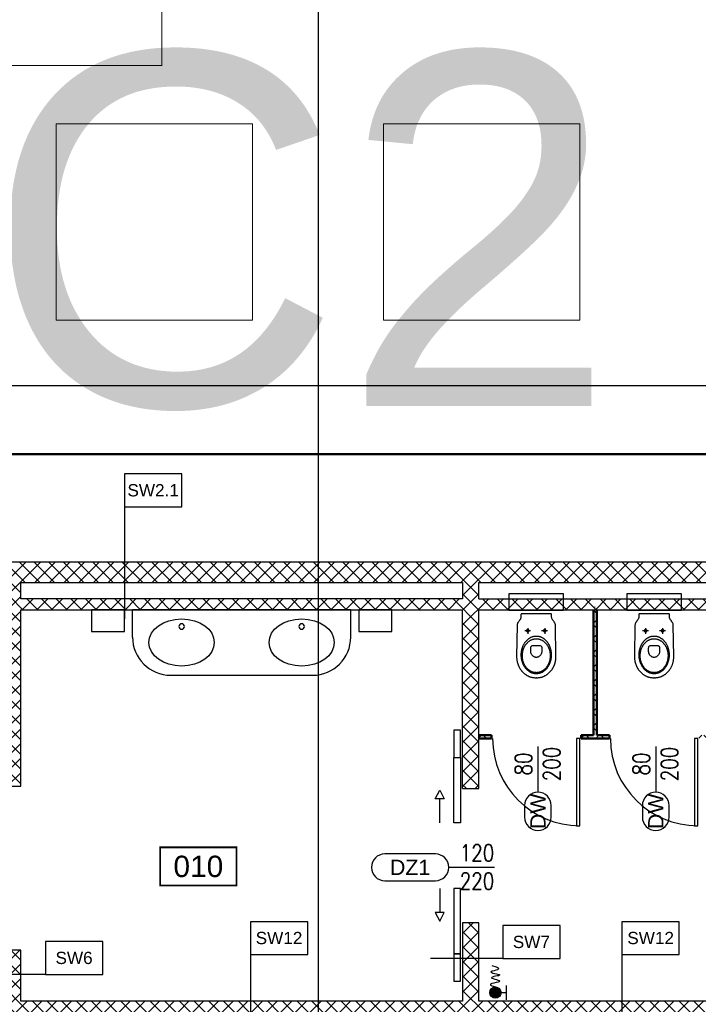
# Model space of a CAD drawing. Header units: centimetres. Extents: x -228435 to 111511, y -89367 to 428125.
# Tile 155 of 216: x -7274 to -1055, y 5328 to 14355. Entities that reach past the tile are written whole.
import ezdxf
from ezdxf.enums import TextEntityAlignment as Align

# ---------------------------------------------------------------- set-up
doc = ezdxf.new("R2010")
doc.units = ezdxf.units.CM
doc.header["$LTSCALE"] = 50
for name, pattern in [('DASHDOT2', [12.7, 6.35, -3.175, 0, -3.175]), ('HIDDEN', [9.525, 6.35, -3.175]), ('HIDDEN2', [4.7625, 3.175, -1.5875]), ('HIDDENX2', [19.05, 12.7, -6.35])]:
    doc.linetypes.add(name, pattern=pattern)
doc.layers.get('0').update_dxf_attribs({"color": 8})
for name, color, linetype in [('ARCH_GK', 8, 'Continuous'), ('ARCH_INFO_AREA_ETYKIETY_200', 8, 'Continuous'), ('ARCH_INFO_ETYK_DRZWI', 8, 'Continuous'), ('ARCH_INFO_KŁADY ŚCIAN', 8, 'HIDDEN2'), ('ARCH_INFO_OPISY_PRZEGRODY', 8, 'Continuous'), ('ARCH_INFO_OSIE_IST', 8, 'DASHDOT2'), ('ARCH_WYPOSAŻENIE_SANITARNE', 8, 'Continuous'), ('ARCH_ŚCIANKI_WC_5', 8, 'Continuous'), ('ARCH_ŚLUSARKA_DRZWI', 8, 'Continuous'), ('bgde-tekst', 7, 'Continuous'), ('bgde_urządzenia', 3, 'Continuous'), ('Osie rzutów$0$ARCH_INFO_OSIE_OPISY_IST', 8, 'Continuous')]:
    doc.layers.add(name, color=color, linetype=linetype)
doc.layers.add('ARCH_SUFITY_PODWIESZANE', color=8, linetype='HIDDENX2', lineweight=9)
doc.styles.add('Arial', font='ARIAL.TTF')
doc.styles.add('Romans', font='Romans.shx')

# ---------------------------------------------------------------- blocks, each defined once
blk = doc.blocks.new('SU Lampy kwadratowe +0')
at = {"layer": 'ARCH_SUFITY_PODWIESZANE', "ltscale": 2.5}
for points in [[(11420, 5840), (11600, 5840), (11600, 5660), (11420, 5660)], [(11720, 5840), (11900, 5840), (11900, 5660), (11720, 5660)]]:
    blk.add_lwpolyline(points, close=True, dxfattribs=at)
blk = doc.blocks.new('DRZWI_DÓŁ 200')
at = {"layer": 'ARCH_INFO_ETYK_DRZWI'}
blk.add_line((0, 0), (0, -60), dxfattribs=at)
blk.add_lwpolyline([(-17.5, -77.5), (-17.5, -92.5, 1), (17.5, -92.5), (17.5, -77.5, 1)], format="xyb", close=True, dxfattribs=at)
at = {"layer": 'ARCH_INFO_ETYK_DRZWI', "style": 'Romans', "width": 0.8}
for tag, p in [('ADS_DRZWI:SZEROKOŚĆ', (-7.9, -23)), ('ADS_DRZWI:WYSOKOŚĆ', (29, -23))]:
    blk.add_attdef(tag, text='', height=22, rotation=90, dxfattribs=at).set_placement(p, align=Align.CENTER)
at = {"layer": 'ARCH_INFO_ETYK_DRZWI', "color": 1, "style": 'Arial'}
blk.add_attdef('ADS_DRZWI:ODPORNOŚĆ_OGNIOWA', text='', height=22, dxfattribs=at).set_placement((-0.1, 13.3), align=Align.BOTTOM_CENTER)
at = {"layer": 'ARCH_INFO_ETYK_DRZWI', "style": 'Arial'}
blk.add_attdef('ADS_DRZWI:SYMBOL', text='', height=20, rotation=90, dxfattribs=at).set_placement((-10, -85), align=Align.TOP_CENTER)
blk = doc.blocks.new('T-drzwi_lewe-200')
at = {"layer": 'ARCH_INFO_ETYK_DRZWI'}
blk.add_line((0, 0), (-60, 0), dxfattribs=at)
blk.add_lwpolyline([(-77.5, 17.5), (-143.7, 17.5, 1), (-143.7, -17.5), (-77.5, -17.5, 1)], format="xyb", close=True, dxfattribs=at)
at = {"layer": 'ARCH_INFO_ETYK_DRZWI', "style": 'Arial'}
blk.add_attdef('ADS_DRZWI:ODPORNOŚĆ_OGNIOWA', text='', height=20, rotation=90, dxfattribs=at).set_placement((56.4, 0.1), align=Align.BOTTOM_CENTER)
at = {"layer": 'ARCH_INFO_ETYK_DRZWI', "style": 'Romans', "width": 0.8}
for tag, p in [('ADS_DRZWI:SZEROKOŚĆ', (-23, 7.9)), ('ADS_DRZWI:WYSOKOŚĆ', (-23, -29))]:
    blk.add_attdef(tag, text='', height=22, dxfattribs=at).set_placement(p, align=Align.CENTER)
at = {"layer": 'ARCH_INFO_ETYK_DRZWI', "style": 'Arial'}
blk.add_attdef('ADS_DRZWI:SYMBOL', text='', height=20, dxfattribs=at).set_placement((-110.6, 0), align=Align.MIDDLE)
blk = doc.blocks.new('WC')
at = {"color": 0, "linetype": 'ByBlock', "lineweight": -2}
blk.add_line((-0.25, 58.5), (0.23, 58.5), dxfattribs=at)
for points in [[(-0.25, 58.5), (-0.49, 58.5), (-0.98, 58.48), (-1.49, 58.46), (-2, 58.42), (-2.52, 58.36), (-3.05, 58.3), (-3.57, 58.21), (-4.09, 58.12), (-4.6, 58), (-5.09, 57.87), (-5.57, 57.72), (-5.96, 57.58), (-6.34, 57.43), (-6.73, 57.27), (-7.1, 57.1), (-7.48, 56.93), (-7.85, 56.74), (-8.22, 56.55), (-8.58, 56.34), (-8.94, 56.13), (-9.29, 55.9), (-9.64, 55.67), (-9.99, 55.43), (-10.33, 55.19), (-10.66, 54.93), (-10.99, 54.66), (-11.32, 54.39), (-11.63, 54.11), (-11.95, 53.82), (-12.25, 53.52), (-12.56, 53.21), (-12.85, 52.9), (-13.14, 52.58), (-13.42, 52.25), (-13.7, 51.91), (-13.96, 51.57), (-14.23, 51.22), (-14.48, 50.86), (-14.73, 50.5), (-14.97, 50.13), (-15.2, 49.75), (-15.42, 49.36), (-15.64, 48.97), (-15.84, 48.57), (-16.04, 48.17), (-16.23, 47.76), (-16.41, 47.34), (-16.59, 46.91), (-16.75, 46.49), (-16.91, 46.05), (-17.05, 45.61), (-17.19, 45.16), (-17.31, 44.71), (-17.43, 44.25), (-17.54, 43.79), (-17.63, 43.32), (-17.72, 42.85), (-17.79, 42.37), (-17.86, 41.88), (-17.91, 41.41), (-17.96, 40.92), (-17.99, 40.42), (-18.01, 39.92), (-18.02, 39.41), (-18.02, 38.9), (-18.02, 38.9), (-17.55, 10.27), (-17.52, 9.83), (-17.44, 9.41), (-17.32, 9), (-17.17, 8.61), (-16.98, 8.24), (-16.77, 7.88), (-16.54, 7.52), (-16.3, 7.17), (-16.04, 6.82), (-15.79, 6.48), (-15.53, 6.13), (-15.27, 5.78), (-15.03, 5.42), (-14.8, 5.06), (-14.6, 4.68), (-14.41, 4.29), (-14.26, 3.89), (-14.15, 3.46), (-14.08, 3.02), (-14.05, 2.55), (-14.05, 0.68), (-13.98, 0.3), (-13.74, 0.07), (-13.23, 0), (-0.01, 0), (13.21, 0), (13.72, 0.07), (13.96, 0.3), (14.03, 0.68), (14.03, 2.55), (14.06, 3.02), (14.13, 3.46), (14.24, 3.89), (14.39, 4.29), (14.57, 4.68), (14.78, 5.06), (15.01, 5.42), (15.25, 5.78), (15.51, 6.13), (15.76, 6.48), (16.02, 6.82), (16.28, 7.17), (16.52, 7.52), (16.75, 7.88), (16.96, 8.24), (17.15, 8.61), (17.3, 9), (17.42, 9.41), (17.5, 9.83), (17.53, 10.27), (17.99, 38.9), (18, 39.41), (17.99, 39.92), (17.97, 40.42), (17.94, 40.92), (17.89, 41.41), (17.84, 41.88), (17.77, 42.37), (17.7, 42.85), (17.61, 43.32), (17.52, 43.79), (17.41, 44.25), (17.29, 44.71), (17.17, 45.16), (17.03, 45.61), (16.89, 46.05), (16.73, 46.49), (16.57, 46.91), (16.39, 47.34), (16.21, 47.76), (16.02, 48.17), (15.82, 48.57), (15.62, 48.97), (15.4, 49.36), (15.18, 49.75), (14.94, 50.13), (14.71, 50.5), (14.46, 50.86), (14.2, 51.22), (13.94, 51.57), (13.68, 51.91), (13.4, 52.25), (13.12, 52.58), (12.83, 52.9), (12.53, 53.21), (12.23, 53.52), (11.93, 53.82), (11.61, 54.11), (11.29, 54.39), (10.97, 54.66), (10.64, 54.93), (10.31, 55.19), (9.97, 55.43), (9.62, 55.67), (9.27, 55.9), (8.92, 56.13), (8.56, 56.34), (8.2, 56.55), (7.83, 56.74), (7.46, 56.93), (7.08, 57.1), (6.7, 57.27), (6.32, 57.43), (5.94, 57.58), (5.55, 57.72), (5.55, 57.72), (5.07, 57.87), (4.58, 58), (4.07, 58.12), (3.55, 58.21), (3.03, 58.3), (2.5, 58.36), (1.98, 58.42), (1.46, 58.46), (0.96, 58.48), (0.46, 58.5), (0.23, 58.5)], [(-7.75, 12.95), (-7.75, 18.26)], [(7.75, 12.95), (7.75, 18.26)], [(-10.36, 15.46), (-4.9, 15.46)], [(5.15, 15.46), (10.6, 15.46)]]:
    blk.add_lwpolyline(points, dxfattribs=at)
for points in [[(-0.01, 20.3), (-0.41, 20.31), (-0.8, 20.33), (-1.19, 20.37), (-1.58, 20.42), (-1.97, 20.48), (-2.35, 20.55), (-2.73, 20.64), (-3.1, 20.75), (-3.48, 20.86), (-3.84, 20.99), (-4.21, 21.13), (-4.56, 21.28), (-4.92, 21.44), (-5.27, 21.62), (-5.61, 21.81), (-5.95, 22.01), (-6.29, 22.22), (-6.62, 22.44), (-6.94, 22.67), (-7.26, 22.91), (-7.58, 23.17), (-7.88, 23.43), (-8.18, 23.71), (-8.48, 23.99), (-8.77, 24.28), (-9.05, 24.58), (-9.33, 24.9), (-9.6, 25.22), (-9.86, 25.55), (-10.11, 25.89), (-10.36, 26.23), (-10.6, 26.59), (-10.84, 26.95), (-11.06, 27.32), (-11.28, 27.7), (-11.49, 28.09), (-11.69, 28.48), (-11.88, 28.89), (-12.07, 29.29), (-12.24, 29.71), (-12.41, 30.13), (-12.57, 30.56), (-12.72, 30.99), (-12.86, 31.43), (-12.99, 31.88), (-13.11, 32.33), (-13.22, 32.79), (-13.32, 33.25), (-13.41, 33.72), (-13.49, 34.19), (-13.56, 34.66), (-13.63, 35.14), (-13.67, 35.63), (-13.71, 36.12), (-13.74, 36.61), (-13.76, 37.11), (-13.76, 37.61), (-13.76, 37.61), (-13.76, 38.11), (-13.74, 38.6), (-13.71, 39.1), (-13.67, 39.59), (-13.63, 40.07), (-13.56, 40.55), (-13.49, 41.03), (-13.41, 41.5), (-13.32, 41.95), (-13.22, 42.42), (-13.11, 42.87), (-12.99, 43.32), (-12.86, 43.77), (-12.72, 44.21), (-12.57, 44.64), (-12.41, 45.07), (-12.24, 45.49), (-12.07, 45.91), (-11.88, 46.32), (-11.69, 46.72), (-11.49, 47.11), (-11.28, 47.5), (-11.06, 47.88), (-10.84, 48.25), (-10.6, 48.61), (-10.36, 48.97), (-10.11, 49.32), (-9.86, 49.65), (-9.6, 49.98), (-9.33, 50.3), (-9.05, 50.62), (-8.77, 50.92), (-8.48, 51.21), (-8.18, 51.5), (-7.88, 51.77), (-7.58, 52.03), (-7.26, 52.29), (-6.94, 52.53), (-6.62, 52.76), (-6.29, 52.98), (-5.95, 53.19), (-5.61, 53.39), (-5.27, 53.58), (-4.92, 53.76), (-4.56, 53.92), (-4.21, 54.07), (-3.84, 54.21), (-3.48, 54.34), (-3.1, 54.46), (-2.73, 54.56), (-2.35, 54.65), (-1.97, 54.72), (-1.58, 54.79), (-1.19, 54.83), (-0.8, 54.87), (-0.41, 54.89), (-0.01, 54.9), (-0.01, 54.9), (0.39, 54.89), (0.78, 54.87), (1.17, 54.83), (1.56, 54.79), (1.95, 54.72), (2.33, 54.65), (2.71, 54.56), (3.08, 54.46), (3.45, 54.34), (3.82, 54.21), (4.18, 54.07), (4.54, 53.92), (4.9, 53.76), (5.25, 53.58), (5.59, 53.39), (5.93, 53.19), (6.27, 52.98), (6.6, 52.76), (6.92, 52.53), (7.24, 52.29), (7.55, 52.03), (7.86, 51.77), (8.16, 51.5), (8.46, 51.21), (8.75, 50.92), (9.03, 50.62), (9.31, 50.3), (9.58, 49.98), (9.84, 49.65), (10.09, 49.32), (10.34, 48.97), (10.58, 48.61), (10.81, 48.25), (11.04, 47.88), (11.26, 47.5), (11.47, 47.11), (11.67, 46.72), (11.86, 46.32), (12.05, 45.91), (12.22, 45.49), (12.39, 45.07), (12.55, 44.64), (12.7, 44.21), (12.84, 43.77), (12.97, 43.32), (13.09, 42.87), (13.2, 42.42), (13.3, 41.95), (13.39, 41.5), (13.47, 41.03), (13.54, 40.55), (13.6, 40.07), (13.65, 39.59), (13.69, 39.1), (13.72, 38.6), (13.74, 38.11), (13.74, 37.61), (13.74, 37.61), (13.74, 37.11), (13.72, 36.61), (13.69, 36.12), (13.65, 35.63), (13.6, 35.14), (13.54, 34.66), (13.47, 34.19), (13.39, 33.72), (13.3, 33.25), (13.2, 32.79), (13.09, 32.33), (12.97, 31.88), (12.84, 31.43), (12.7, 30.99), (12.55, 30.56), (12.39, 30.13), (12.22, 29.71), (12.05, 29.29), (11.86, 28.89), (11.67, 28.48), (11.47, 28.09), (11.26, 27.7), (11.04, 27.32), (10.81, 26.95), (10.58, 26.59), (10.34, 26.23), (10.09, 25.89), (9.84, 25.55), (9.58, 25.22), (9.31, 24.9), (9.03, 24.58), (8.75, 24.28), (8.46, 23.99), (8.16, 23.71), (7.86, 23.43), (7.55, 23.17), (7.24, 22.91), (6.92, 22.67), (6.6, 22.44), (6.27, 22.22), (5.93, 22.01), (5.59, 21.81), (5.25, 21.62), (4.9, 21.44), (4.54, 21.28), (4.18, 21.13), (3.82, 20.99), (3.45, 20.86), (3.08, 20.75), (2.71, 20.64), (2.33, 20.55), (1.95, 20.48), (1.56, 20.42), (1.17, 20.37), (0.78, 20.33), (0.39, 20.31), (-0.01, 20.3)], [(-0.01, 22.76), (-0.41, 22.77), (-0.82, 22.79), (-1.21, 22.83), (-1.61, 22.89), (-2, 22.95), (-2.39, 23.04), (-2.77, 23.13), (-3.15, 23.24), (-3.52, 23.36), (-3.89, 23.5), (-4.26, 23.65), (-4.62, 23.81), (-4.97, 23.99), (-5.32, 24.18), (-5.67, 24.38), (-6.01, 24.59), (-6.34, 24.82), (-6.66, 25.05), (-6.98, 25.3), (-7.3, 25.56), (-7.61, 25.83), (-7.91, 26.11), (-8.2, 26.4), (-8.48, 26.7), (-8.76, 27.01), (-9.03, 27.33), (-9.3, 27.66), (-9.55, 28), (-9.8, 28.35), (-10.04, 28.71), (-10.27, 29.07), (-10.49, 29.45), (-10.7, 29.83), (-10.9, 30.22), (-11.1, 30.62), (-11.28, 31.02), (-11.46, 31.44), (-11.62, 31.85), (-11.78, 32.28), (-11.92, 32.71), (-12.05, 33.15), (-12.18, 33.6), (-12.29, 34.05), (-12.39, 34.5), (-12.48, 34.97), (-12.56, 35.43), (-12.63, 35.91), (-12.68, 36.38), (-12.73, 36.86), (-12.76, 37.35), (-12.78, 37.84), (-12.78, 38.33), (-12.78, 38.33), (-12.78, 38.82), (-12.76, 39.31), (-12.73, 39.8), (-12.68, 40.28), (-12.63, 40.75), (-12.56, 41.23), (-12.48, 41.69), (-12.39, 42.14), (-12.29, 42.6), (-12.18, 43.05), (-12.05, 43.49), (-11.92, 43.93), (-11.78, 44.36), (-11.62, 44.79), (-11.46, 45.21), (-11.28, 45.62), (-11.1, 46.03), (-10.9, 46.42), (-10.7, 46.82), (-10.49, 47.2), (-10.27, 47.57), (-10.04, 47.94), (-9.8, 48.29), (-9.55, 48.64), (-9.3, 48.98), (-9.03, 49.31), (-8.76, 49.63), (-8.48, 49.94), (-8.2, 50.24), (-7.91, 50.54), (-7.61, 50.82), (-7.3, 51.08), (-6.98, 51.34), (-6.66, 51.59), (-6.34, 51.83), (-6.01, 52.05), (-5.67, 52.26), (-5.32, 52.47), (-4.97, 52.65), (-4.62, 52.83), (-4.26, 52.99), (-3.89, 53.14), (-3.52, 53.28), (-3.15, 53.4), (-2.77, 53.51), (-2.39, 53.61), (-2, 53.69), (-1.61, 53.76), (-1.21, 53.81), (-0.82, 53.85), (-0.41, 53.87), (-0.01, 53.88), (-0.01, 53.88), (0.39, 53.87), (0.8, 53.85), (1.19, 53.81), (1.59, 53.76), (1.98, 53.69), (2.37, 53.61), (2.75, 53.51), (3.13, 53.4), (3.5, 53.28), (3.87, 53.14), (4.24, 52.99), (4.6, 52.83), (4.95, 52.65), (5.3, 52.47), (5.65, 52.26), (5.99, 52.05), (6.32, 51.83), (6.64, 51.59), (6.96, 51.34), (7.28, 51.08), (7.58, 50.82), (7.89, 50.54), (8.18, 50.24), (8.46, 49.94), (8.74, 49.63), (9.01, 49.31), (9.28, 48.98), (9.53, 48.64), (9.78, 48.29), (10.02, 47.94), (10.25, 47.57), (10.47, 47.2), (10.68, 46.82), (10.88, 46.42), (11.08, 46.03), (11.26, 45.62), (11.44, 45.21), (11.6, 44.79), (11.75, 44.36), (11.9, 43.93), (12.03, 43.49), (12.16, 43.05), (12.27, 42.6), (12.37, 42.14), (12.46, 41.69), (12.54, 41.23), (12.61, 40.75), (12.66, 40.28), (12.7, 39.8), (12.74, 39.31), (12.75, 38.82), (12.76, 38.33), (12.76, 38.33), (12.75, 37.84), (12.74, 37.35), (12.7, 36.86), (12.66, 36.38), (12.61, 35.91), (12.54, 35.43), (12.46, 34.97), (12.37, 34.5), (12.27, 34.05), (12.16, 33.6), (12.03, 33.15), (11.9, 32.71), (11.75, 32.28), (11.6, 31.85), (11.44, 31.44), (11.26, 31.02), (11.08, 30.62), (10.88, 30.22), (10.68, 29.83), (10.47, 29.45), (10.25, 29.07), (10.02, 28.71), (9.78, 28.35), (9.53, 28), (9.28, 27.66), (9.01, 27.33), (8.74, 27.01), (8.46, 26.7), (8.18, 26.4), (7.89, 26.11), (7.58, 25.83), (7.28, 25.56), (6.96, 25.3), (6.64, 25.05), (6.32, 24.82), (5.99, 24.59), (5.65, 24.38), (5.3, 24.18), (4.95, 23.99), (4.6, 23.81), (4.24, 23.65), (3.87, 23.5), (3.5, 23.36), (3.13, 23.24), (2.75, 23.13), (2.37, 23.04), (1.98, 22.95), (1.59, 22.89), (1.19, 22.83), (0.8, 22.79), (0.39, 22.77), (-0.01, 22.76)], [(-0.24, 28.82), (-2.93, 28.82), (-3.62, 28.9), (-4.15, 29.12), (-4.52, 29.44), (-4.77, 29.82), (-4.91, 30.24), (-4.98, 30.64), (-5, 30.99), (-5.01, 34.75), (-4.98, 35.23), (-4.9, 35.71), (-4.77, 36.17), (-4.6, 36.61), (-4.39, 37.04), (-4.14, 37.45), (-3.86, 37.83), (-3.55, 38.19), (-3.21, 38.52), (-2.85, 38.83), (-2.47, 39.1), (-2.08, 39.33), (-1.67, 39.53), (-1.26, 39.69), (-0.84, 39.81), (-0.43, 39.88), (-0.01, 39.91), (0.4, 39.88), (0.82, 39.81), (1.23, 39.69), (1.65, 39.53), (2.05, 39.33), (2.45, 39.1), (2.83, 38.82), (3.19, 38.52), (3.53, 38.18), (3.84, 37.82), (4.12, 37.43), (4.37, 37.02), (4.58, 36.59), (4.75, 36.15), (4.88, 35.68), (4.96, 35.21), (4.99, 34.72), (4.99, 30.97), (4.97, 30.62), (4.9, 30.23), (4.75, 29.82), (4.5, 29.44), (4.13, 29.12), (3.61, 28.9), (2.92, 28.82)], [(-6.6, 15.46), (-6.67, 15.87), (-6.84, 16.19), (-7.1, 16.42), (-7.41, 16.56), (-7.75, 16.61), (-8.09, 16.56), (-8.41, 16.42), (-8.66, 16.19), (-8.84, 15.87), (-8.9, 15.46), (-8.84, 15.04), (-8.66, 14.72), (-8.41, 14.49), (-8.09, 14.35), (-7.75, 14.31), (-7.41, 14.35), (-7.1, 14.49), (-6.84, 14.72), (-6.67, 15.04), (-6.6, 15.46)], [(8.9, 15.46), (8.84, 15.87), (8.66, 16.19), (8.4, 16.42), (8.09, 16.56), (7.75, 16.61), (7.41, 16.56), (7.1, 16.42), (6.84, 16.19), (6.67, 15.87), (6.6, 15.46), (6.67, 15.04), (6.84, 14.72), (7.1, 14.49), (7.41, 14.35), (7.75, 14.31), (8.09, 14.35), (8.41, 14.49), (8.66, 14.72), (8.84, 15.04), (8.9, 15.46)]]:
    blk.add_lwpolyline(points, close=True, dxfattribs=at)
at = {"color": 0, "linetype": 'ByBlock', "lineweight": -2, "ltscale": 3}
blk.add_lwpolyline([(25, -18.5), (25, -3.5), (-25, -3.5), (-25, -18.5)], close=True, dxfattribs=at)
blk = doc.blocks.new('Poziom 0_część B$0$złączka')
at = {"ltscale": 100}
h = blk.add_hatch(color=256, dxfattribs=at)
edge = h.paths.add_edge_path()
edge.add_arc((10.13, 0), 5.2, 0, 360)
for p, q in [((0, 6.5), (0, -6.5)), ((4.93, 0), (0, 0)), ((9.41, -9.21), (11.45, -8.74)), ((13.32, -6.15), (10.13, -5.2)), ((11.45, -8.74), (13.27, -8.23)), ((13.27, -8.23), (14.47, -7.64)), ((14.63, -6.95), (13.32, -6.15)), ((14.47, -7.64), (14.63, -6.95)), ((6.08, -10.51), (6.36, -10.07)), ((6.6, -10.96), (6.08, -10.51)), ((6.13, -16.13), (6.36, -15.82)), ((6.64, -16.47), (6.13, -16.13)), ((6.36, -10.07), (7.57, -9.64)), ((6.36, -15.82), (7.21, -15.51)), ((7.7, -11.42), (6.6, -10.96)), ((7.74, -16.82), (6.64, -16.47)), ((7.21, -15.51), (8.46, -15.21)), ((7.57, -9.64), (9.41, -9.21)), ((9.15, -11.88), (7.7, -11.42)), ((9.2, -17.18), (7.74, -16.82)), ((8.46, -15.21), (9.92, -14.91)), ((10.71, -12.33), (9.15, -11.88)), ((10.8, -17.55), (9.2, -17.18)), ((9.92, -14.91), (11.38, -14.6)), ((12.14, -12.77), (10.71, -12.33)), ((12.3, -17.93), (10.8, -17.55)), ((11.38, -14.6), (12.64, -14.28)), ((13.23, -13.18), (12.14, -12.77)), ((13.48, -18.32), (12.3, -17.93)), ((12.64, -14.28), (13.49, -13.94)), ((13.73, -13.58), (13.23, -13.18)), ((13.49, -13.94), (13.73, -13.58)), ((7.3, -21.72), (8.09, -21.01)), ((7.63, -22.57), (7.3, -21.72)), ((9.51, -23.61), (7.63, -22.57)), ((8.09, -21.01), (9.58, -20.43)), ((13.36, -24.87), (9.51, -23.61)), ((9.58, -20.43), (11.34, -19.94)), ((11.34, -19.94), (12.95, -19.51)), ((12.95, -19.51), (13.98, -19.11)), ((14.12, -18.71), (13.48, -18.32)), ((13.98, -19.11), (14.12, -18.71))]:
    blk.add_line(p, q, dxfattribs=at)
blk.add_circle((10.13, 0), 5.2, dxfattribs=at)
blk = doc.blocks.new('Linie kładów 0')
at = {"layer": 'ARCH_INFO_KŁADY ŚCIAN', "ltscale": 10, "const_width": 1}
blk.add_lwpolyline([(6335.35, 5893.45), (11516.81, 5893.45), (11516.81, 6729.9), (13383.93, 6729.9)], dxfattribs=at)
blk = doc.blocks.new('umywal03')
blk.add_circle((0, -7.08), 2.54)
at = {"extrusion": (0, 0, -1)}
blk.add_ellipse((0, -21.69), major_axis=(29.93, 0), ratio=0.722731, dxfattribs=at)
blk = doc.blocks.new('Blat umywalkowy 2x 200')
at = {"layer": 'ARCH_WYPOSAŻENIE_SANITARNE'}
for p, q in [((-100, -25), (-100, 0)), ((100, 0), (-100, 0)), ((100, -25), (100, 0)), ((-65, -60), (65, -60))]:
    blk.add_line(p, q, dxfattribs=at)
for points in [[(-137.5, -20), (-107.5, -20), (-107.5, 0), (-137.5, 0)], [(107.5, -20), (137.5, -20), (137.5, 0), (107.5, 0)]]:
    blk.add_lwpolyline(points, close=True, dxfattribs=at)
for centre, start, end in [((-65, -25), 180, 270), ((65, -25), 270, 0)]:
    blk.add_arc(centre, 35, start, end, dxfattribs=at)
at = {"layer": 'ARCH_WYPOSAŻENIE_SANITARNE', "extrusion": (0, 0, -1), "zscale": -1}
for p in [(55, -8.31), (-55, -8.31)]:
    blk.add_blockref('umywal03', p, dxfattribs=at)
blk = doc.blocks.new('etykieta_numer')
at = {"color": 0, "linetype": 'ByBlock', "const_width": 2.44}
blk.add_lwpolyline([(-50, -50), (-50, 0), (50, 0), (50, -50)], close=True, dxfattribs=at)
at = {"color": 0, "linetype": 'ByBlock', "style": 'Arial'}
blk.add_attdef('AECAREA:NUMBER', text='', height=28, dxfattribs=at).set_placement((0, -25), align=Align.MIDDLE)
blk = doc.blocks.new('Osie rzutów')
at = {"layer": 'ARCH_INFO_OSIE_IST', "ltscale": 10}
for p, q in [((11660, 12510), (11660, 4623.26)), ((4436.04, 5600), (15156.54, 5600))]:
    blk.add_line(p, q, dxfattribs=at)

msp = doc.modelspace()

# ---------------------------------------------------------------- hatches: boundary and pattern name
at = {"layer": 'ARCH_GK', "linetype": 'Continuous', "lineweight": -3}
h = msp.add_hatch(dxfattribs=at)
h.set_pattern_fill('ANSI37', color=256, scale=30, angle=-360, style=0)
h.set_pattern_definition([(45, (-121140, -45000), (-67.35192, 67.35192), []), (135, (-121140, -45000), (-67.35192, -67.35192), [])])
h.paths.add_polyline_path([(-21000, 9385), (-21000, 9125), (-22040.00002, 9125), (-22040.00002, 8935), (-20810, 8935), (-20810, 9195), (-17520, 9195), (-17520, 8785), (-21885, 8785), (-21885, 5255), (-17520, 5255), (-17520, 5000), (-17370, 5000), (-17370, 5255), (-15970, 5255), (-13320, 5255), (-13320, 5000), (-13120, 5000), (-13120, 5255), (-7465, 5255), (-7465, 5000), (-7265, 5000), (-7265, 5255), (-3215, 5255), (-3215, 5000), (-3065, 5000), (-3065, 5255), (3210, 5255), (3210, 5000), (3410, 5000), (3410, 11345), (3210, 11345), (3210, 9385), (2525, 9385), (2525, 9185), (3210, 9185), (3210, 5355), (1375, 5355), (1375, 9185), (1375, 9385), (1225, 9385), (-8228.75, 9385), (-8228.75, 9045), (-8228.75, 8945), (-7465, 8945), (-7465, 7327), (-7265, 7327), (-7265, 8945), (-3215, 8945), (-3215, 7305), (-3065, 7305), (-3065, 7850), (-3065, 8945), (1225, 8945), (1225, 5355), (-3065, 5355), (-3065, 6075), (-3215, 6075), (-3215, 5355), (-7265, 5355), (-7265, 5825), (-7465, 5825), (-7465, 5355), (-10192.5, 5355), (-10192.5, 8945), (-9428.75, 8945), (-9428.75, 9045), (-9428.75, 9385), (-11156.25, 9385), (-11156.25, 9045), (-11156.25, 8945), (-10392.5, 8945), (-10392.5, 5355), (-13120, 5355), (-13120, 5825), (-13320, 5825), (-13320, 5355), (-16070, 5355), (-17370, 5355), (-17370, 6075), (-17520, 6075), (-17520, 5355), (-21810, 5355), (-21810, 8685), (-17520, 8685), (-17520, 7305), (-17370, 7305), (-17370, 8945), (-13320, 8945), (-13320, 7327), (-13120, 7327), (-13120, 8945), (-12356.25, 8945), (-12356.25, 9045), (-12356.25, 9385)])
h.paths.add_polyline_path([(-13320, 9195), (-13320, 9045), (-17370, 9045), (-17370, 9195)], flags=16)
h.paths.add_polyline_path([(-13120, 9195), (-12431.25, 9195), (-12431.25, 9045), (-13120, 9045)], flags=16)
h.paths.add_polyline_path([(-11081.25, 9195), (-10392.5, 9195), (-10392.5, 9045), (-11081.25, 9045)], flags=16)
h.paths.add_polyline_path([(-10192.5, 9195), (-9503.75, 9195), (-9503.75, 9045), (-10192.5, 9045)], flags=16)
h.paths.add_polyline_path([(-8153.75, 9195), (-7465, 9195), (-7465, 9045), (-8153.75, 9045)], flags=16)
h.paths.add_polyline_path([(-7265, 9195), (-3215, 9195), (-3215, 9045), (-7265, 9045)], flags=16)
h.paths.add_polyline_path([(-3065, 9195), (1225, 9195), (1225, 9045), (-3065, 9045)], flags=16)
at = {"layer": 'ARCH_ŚCIANKI_WC_5', "linetype": 'Continuous', "lineweight": -3}
h = msp.add_hatch(dxfattribs=at)
h.set_pattern_fill('ANSI37', color=256, scale=30, style=0)
h.set_pattern_definition([(45, (-120900, -45000), (-67.35192, 67.35192), []), (135, (-120900, -45000), (-67.35192, -67.35192), [])])
h.paths.add_polyline_path([(-2015, 7795), (-2000, 7787.5), (-1985, 7795), (-1985, 8945), (-2000, 8975.83333), (-2015, 8945)], flags=0)
h = msp.add_hatch(dxfattribs=at)
h.set_pattern_fill('ANSI37', color=256, scale=30, angle=-360, style=0)
h.set_pattern_definition([(45, (-120900, -45000), (-67.35192, 67.35192), []), (135, (-120900, -45000), (-67.35192, -67.35192), [])])
h.paths.add_polyline_path([(-3065, 7795), (-3112.5, 7780), (-3065, 7765), (-2950, 7765), (-2950, 7795)], flags=0)
h.paths.add_polyline_path([(-2130, 7795), (-2130, 7765), (-2000, 7765), (-2000, 7787.5), (-2015, 7795)], flags=0)
h.paths.add_polyline_path([(-1985, 7795), (-2000, 7787.5), (-2000, 7765), (-1870, 7765), (-1870, 7795)], flags=0)
h.paths.add_polyline_path([(-1050, 7795), (-1050, 7765), (-920, 7765), (-920, 7787.5), (-935, 7795)], flags=0)
h.paths.add_polyline_path([(-905, 7795), (-920, 7787.5), (-920, 7765), (-790, 7765), (-790, 7795)], flags=0)
h.paths.add_polyline_path([(30, 7795), (30, 7765), (160, 7765), (160, 7787.5), (145, 7795)], flags=0)
h.paths.add_polyline_path([(175, 7795), (160, 7787.5), (160, 7765), (290, 7765), (290, 7795)], flags=0)
h.paths.add_polyline_path([(1110, 7795), (1110, 7765), (1225, 7765), (1272.5, 7780), (1225, 7795)], flags=0)

# ---------------------------------------------------------------- linework, layer by layer
at = {"layer": 'ARCH_GK', "linetype": 'Continuous', "lineweight": -3}
for p, q in [((-8228.75, 9385, 630), (1225, 9385, 630)), ((-7265, 9045, 630), (-7265, 9195, 630)), ((-7265, 9195, 630), (-3215, 9195, 630)), ((-3215, 9195, 630), (-3215, 9045, 630)), ((-3065, 9045, 630), (-3065, 9195, 630)), ((-3065, 9195, 630), (1225, 9195, 630)), ((-3215, 9045, 630), (-7265, 9045, 630)), ((-3065, 9045, 630), (1225, 9045, 630)), ((-7265, 8945, 630), (-3215, 8945, 630)), ((-7265, 7327, 630), (-7265, 8945, 630)), ((-3215, 7305, 630), (-3215, 8945, 630)), ((-3065, 8945, 630), (1225, 8945, 630)), ((-3065, 7795, 630), (-3065, 8945, 630)), ((-3065, 7305, 630), (-3065, 7850, 630)), ((-7465, 7327, 630), (-7265, 7327, 630)), ((-3215, 7305, 630), (-3065, 7305, 630)), ((-3065, 6075, 630), (-3215, 6075, 630)), ((-3215, 6075, 630), (-3215, 5355, 630)), ((-3065, 5355, 630), (-3065, 6075, 630)), ((-7265, 5825, 630), (-7465, 5825, 630)), ((-7265, 5355, 630), (-7265, 5825, 630)), ((-3215, 5355, 630), (-7265, 5355, 630)), ((1225, 5355, 630), (-3065, 5355, 630))]:
    msp.add_line(p, q, dxfattribs=at)
at = {"layer": 'ARCH_INFO_OPISY_PRZEGRODY', "elevation": 630}
for points in [[(-6313.62189, 9889.82718), (-5788.62189, 9889.82718), (-5788.62189, 10189.82718), (-6313.62189, 10189.82718), (-6313.62189, 9889.82718)], [(-5159.95301, 5784.63583), (-4634.95301, 5784.63583), (-4634.95301, 6084.63583), (-5159.95301, 6084.63583), (-5159.95301, 5784.63583)], [(-2847.31758, 5748.7532), (-2322.31758, 5748.7532), (-2322.31758, 6048.7532), (-2847.31758, 6048.7532), (-2847.31758, 5748.7532)], [(-1754.37193, 5784.63583), (-1229.37193, 5784.63583), (-1229.37193, 6084.63583), (-1754.37193, 6084.63583), (-1754.37193, 5784.63583)], [(-7038.43963, 5602.21725), (-6513.43963, 5602.21725), (-6513.43963, 5902.21725), (-7038.43963, 5902.21725), (-7038.43963, 5602.21725)]]:
    msp.add_lwpolyline(points, close=True, dxfattribs=at)
for points in [[(-6313.62189, 9889.82718), (-6313.62189, 8860.84996)], [(-5159.95301, 5784.63583), (-5159.95301, 5196.01553)], [(-1754.37193, 5784.63583), (-1754.37193, 5096.05555)], [(-2847.31758, 5748.7532), (-3507.90927, 5748.7532)], [(-7038.43963, 5602.21725), (-7830.14524, 5602.21725)]]:
    msp.add_lwpolyline(points, dxfattribs=at)
at = {"layer": 'ARCH_ŚCIANKI_WC_5', "linetype": 'Continuous', "lineweight": 50}
for p, q in [((-2015, 8945, 630), (-2015, 7795, 630)), ((-1985, 7795, 630), (-1985, 8945, 630)), ((-2950, 7795, 630), (-3065, 7795, 630)), ((-3065, 7765, 630), (-2950, 7765, 630)), ((-2950, 7765, 630), (-2950, 7795, 630)), ((-2130, 7795, 630), (-2130, 7765, 630)), ((-2015, 7795, 630), (-2130, 7795, 630)), ((-2130, 7765, 630), (-1870, 7765, 630)), ((-1870, 7795, 630), (-1985, 7795, 630)), ((-1870, 7765, 630), (-1870, 7795, 630))]:
    msp.add_line(p, q, dxfattribs=at)
at = {"layer": 'ARCH_ŚLUSARKA_DRZWI', "linetype": 'Continuous', "lineweight": -3}
for p, q in [((-3425, 6990, 630), (-3425, 7210, 630)), ((-3425, 6390, 630), (-3425, 6170, 630))]:
    msp.add_line(p, q, dxfattribs=at)
at = {"layer": 'ARCH_ŚLUSARKA_DRZWI', "linetype": 'HIDDEN', "elevation": 630}
for points in [[(-3235, 7840), (-3295, 7840), (-3295, 7590), (-3235, 7590)], [(-3235, 5790), (-3295, 5790), (-3295, 5540), (-3235, 5540)]]:
    msp.add_lwpolyline(points, close=True, dxfattribs=at)
at = {"layer": 'ARCH_ŚLUSARKA_DRZWI', "linetype": 'Continuous', "lineweight": -3, "elevation": 630}
for points in [[(-2140, 7765), (-2170, 7765), (-2170, 6965), (-2140, 6965)], [(-1060, 7765), (-1090, 7765), (-1090, 6965), (-1060, 6965)], [(-3295, 7590), (-3235, 7590), (-3235, 6990), (-3295, 6990)], [(-3295, 5790), (-3235, 5790), (-3235, 6390), (-3295, 6390)]]:
    msp.add_lwpolyline(points, close=True, dxfattribs=at)
at = {"layer": 'ARCH_ŚLUSARKA_DRZWI', "linetype": 'Continuous', "lineweight": -3}
for centre in [(-2140, 7765, 630), (-1060, 7765, 630)]:
    msp.add_arc(centre, 800, 180, 270, dxfattribs=at)
for points in [[(-3385, 7210, 630), (-3465, 7210, 630), (-3425, 7290, 630)], [(-3385, 6170, 630), (-3465, 6170, 630), (-3425, 6090, 630)]]:
    msp.add_3dface(points, dxfattribs=at)
at = {"layer": 'bgde_urządzenia', "lineweight": 50}
msp.add_lwpolyline([(-23828.6725, 10370.22405), (4201.98022, 10370.22405), (4201.98022, 2984.35562), (-23828.6725, 2984.35562)], close=True, dxfattribs=at)

# ---------------------------------------------------------------- block references
at = {"xscale": 10, "yscale": 10, "zscale": 10}
msp.add_blockref('Blat umywalkowy 2x 200', (-5240, 8945, 630), dxfattribs=at)
at = {"layer": 'ARCH_INFO_AREA_ETYKIETY_200', "linetype": 'Continuous', "lineweight": -3, "xscale": 7, "yscale": 7, "zscale": 10}
msp.add_blockref('etykieta_numer', (-5636.79842, 6767.22789, 630), dxfattribs=at).add_auto_attribs({'AECAREA:NUMBER': '010'})
at = {"layer": 'ARCH_INFO_ETYK_DRZWI', "linetype": 'Continuous', "lineweight": -3}
ref = msp.add_blockref('DRZWI_DÓŁ 200', (-2525, 7691.98935, 630), dxfattribs=dict(at, xscale=7, yscale=7, zscale=7))
ref.add_attrib('ADS_DRZWI:SYMBOL', 'DW', dxfattribs={"height": 140, "rotation": 90, "style": 'Arial'}).set_placement((-2595, 7096.98935, 630), align=Align.TOP_CENTER)
ref.add_attrib('ADS_DRZWI:SZEROKOŚĆ', '80', dxfattribs={"height": 154, "rotation": 90, "style": 'Romans', "width": 0.8}).set_placement((-2580.37202, 7530.98935, 630), align=Align.CENTER)
ref.add_attrib('ADS_DRZWI:WYSOKOŚĆ', '200', dxfattribs={"height": 154, "rotation": 90, "style": 'Romans', "width": 0.8}).set_placement((-2322, 7530.98935, 630), align=Align.CENTER)
ref = msp.add_blockref('DRZWI_DÓŁ 200', (-1445, 7691.98935, 630), dxfattribs=dict(at, xscale=7, yscale=7, zscale=7))
ref.add_attrib('ADS_DRZWI:SYMBOL', 'DW', dxfattribs={"height": 140, "rotation": 90, "style": 'Arial'}).set_placement((-1515, 7096.98935, 630), align=Align.TOP_CENTER)
ref.add_attrib('ADS_DRZWI:SZEROKOŚĆ', '80', dxfattribs={"height": 154, "rotation": 90, "style": 'Romans', "width": 0.8}).set_placement((-1500.37202, 7530.98935, 630), align=Align.CENTER)
ref.add_attrib('ADS_DRZWI:WYSOKOŚĆ', '200', dxfattribs={"height": 154, "rotation": 90, "style": 'Romans', "width": 0.8}).set_placement((-1242, 7530.98935, 630), align=Align.CENTER)
ref = msp.add_blockref('T-drzwi_lewe-200', (-2922.23441, 6583.20716, 630), dxfattribs=dict(at, xscale=7, yscale=7, zscale=7))
ref.add_attrib('ADS_DRZWI:SYMBOL', 'DZ1', dxfattribs={"height": 140, "style": 'Arial'}).set_placement((-3696.35331, 6583.20716, 630), align=Align.MIDDLE)
ref.add_attrib('ADS_DRZWI:SZEROKOŚĆ', '120', dxfattribs={"height": 154, "style": 'Romans', "width": 0.8}).set_placement((-3083.23441, 6638.57918, 630), align=Align.CENTER)
ref.add_attrib('ADS_DRZWI:WYSOKOŚĆ', '220', dxfattribs={"height": 154, "style": 'Romans', "width": 0.8}).set_placement((-3083.23441, 6380.20716, 630), align=Align.CENTER)
at = {"layer": 'ARCH_INFO_KŁADY ŚCIAN', "xscale": 10, "yscale": 10, "zscale": 10}
msp.add_blockref('Linie kładów 0', (-121140, -45000, 630), dxfattribs=at)
at = {"layer": 'ARCH_SUFITY_PODWIESZANE', "ltscale": 2.5, "xscale": 10, "yscale": 10, "zscale": 10}
msp.add_blockref('SU Lampy kwadratowe +0', (-121140, -45000, -5670), dxfattribs=at)
at = {"layer": 'ARCH_WYPOSAŻENIE_SANITARNE', "xscale": 10, "yscale": 10, "zscale": 10, "rotation": 180}
for name, p in [('WC', (-2540, 8906.99225, 630)), ('WC', (-1460, 8906.99225, 630)), ('Poziom 0_część B$0$złączka', (-2813.6699, 5435, 630))]:
    msp.add_blockref(name, p, dxfattribs=at)
at = {"layer": 'Osie rzutów$0$ARCH_INFO_OSIE_OPISY_IST', "xscale": 10, "yscale": 10, "zscale": 10}
msp.add_blockref('Osie rzutów', (-121140, -45000, 630), dxfattribs=at)

# ---------------------------------------------------------------- texts
at = {"layer": 'ARCH_INFO_OPISY_PRZEGRODY', "char_height": 112.5, "width": 525, "attachment_point": 5, "style": 'Arial'}
for s, insert in [('SW2.1', (-6051.12189, 10039.82718, 630)), ('SW12', (-4897.45301, 5934.63583, 630)), ('SW7', (-2584.81758, 5898.7532, 630)), ('SW12', (-1491.87193, 5934.63583, 630)), ('SW6', (-6775.93963, 5752.21725, 630))]:
    msp.add_mtext(s, dxfattribs=dict(at, insert=insert))
at = {"layer": 'bgde-tekst', "color": 5, "style": 'Arial'}
msp.add_text('NWC2', height=3240, dxfattribs=at).set_placement((-15131.95, 10812.94719, -274269.18915))

doc.saveas('drawing.dxf')
